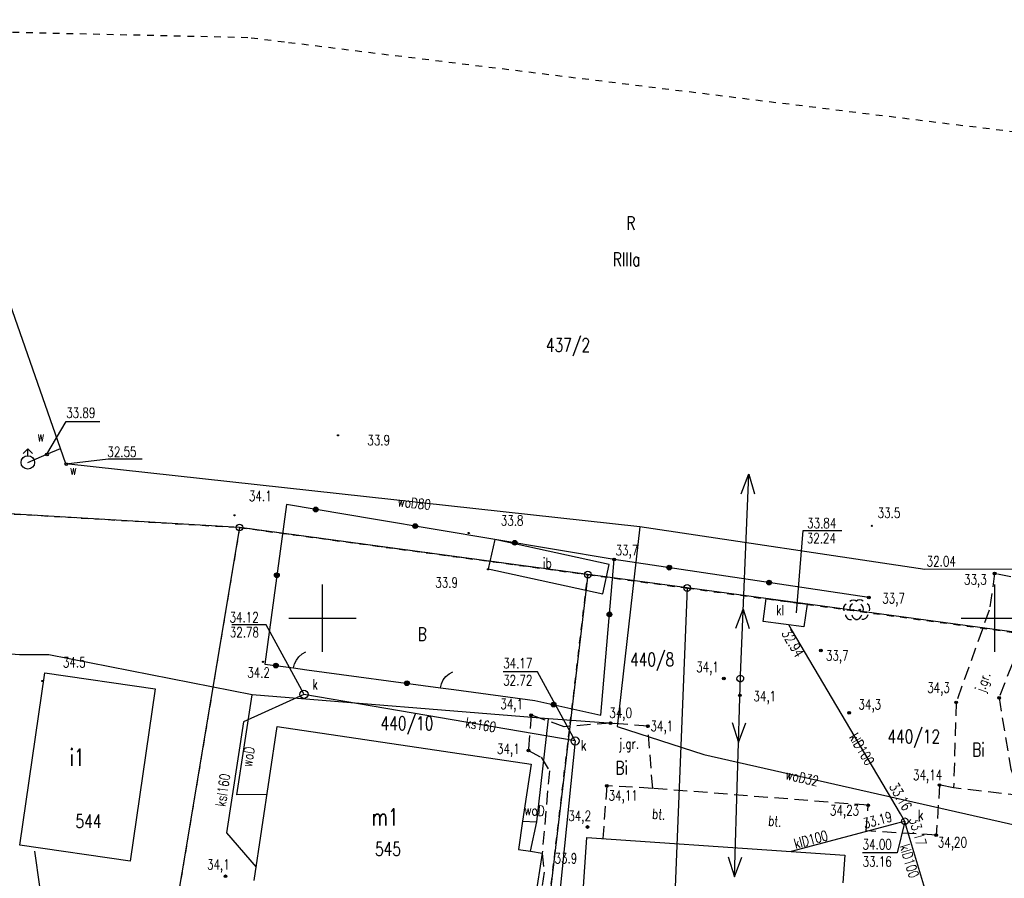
# Model space of a CAD drawing. Extents: x 6550385 to 6550663, y 5985693 to 5985865.
# Tile 14 of 19: x 6550527 to 6550601, y 5985781 to 5985844. Entities that reach past the tile are written whole.
import ezdxf
from ezdxf.enums import TextEntityAlignment as Align

# ---------------------------------------------------------------- set-up
doc = ezdxf.new("R2010")
doc.units = 0
doc.header["$MEASUREMENT"] = 0
for name, pattern in [('2', [1, 0.5, -0.5]), ('424', [1.5, 1, -0.5]), ('901', [0])]:
    doc.linetypes.add(name, pattern=pattern)
doc.layers.get('0').update_dxf_attribs({"linetype": 'CONTINUOUS'})
for name, color, linetype in [('202-PUNKT_GRANICZNY', 7, 'CONTINUOUS'), ('209-OZNACZENIE_KONTURU_KLA', 7, 'CONTINUOUS'), ('210-OZNACZENIE_KONTURU_UZY', 7, 'CONTINUOUS'), ('211-NUMER_DZIALKI_EWIDENCY', 7, 'CONTINUOUS'), ('218-KONTUR_UZYTKU_GRUNTOWE', 7, 'CONTINUOUS'), ('219-DZIALKA_EWIDENCYJNA', 7, 'CONTINUOUS'), ('312-BUDYNEK_EWIDENCYJNY', 7, 'CONTINUOUS'), ('312-OZNACZENIE_BUDYNKU_EWI', 7, 'CONTINUOUS'), ('DRZEWO_LISCIASTE', 7, 'CONTINUOUS'), ('FURTKA', 7, 'CONTINUOUS'), ('HYDRANT', 7, 'CONTINUOUS'), ('INNA_BUDOWLA', 7, 'CONTINUOUS'), ('INNA_BUDOWLA-ATR17', 7, 'CONTINUOUS'), ('JEZDNIA', 7, 'CONTINUOUS'), ('OBSZAR_UTWARDZONY', 7, 'CONTINUOUS'), ('OBSZAR_UTWARDZONY-ATR17', 7, 'CONTINUOUS'), ('OGRODZENIE_TRWALE', 7, 'CONTINUOUS'), ('OPISY', 7, 'CONTINUOUS'), ('OSADNIK__SZAMBO', 7, 'CONTINUOUS'), ('OSADNIK__SZAMBO-ATR17', 7, 'CONTINUOUS'), ('PIKIETA_NATURALNA', 7, 'CONTINUOUS'), ('PIKIETA_NATURALNA-ATR2', 7, 'CONTINUOUS'), ('PIKIETA_NATURALNA-ATR3', 7, 'CONTINUOUS'), ('PIKIETA_SZTUCZNA-ATR2', 7, 'CONTINUOUS'), ('PRZEWOD_ELEKTROENERGETYCZ0', 7, 'CONTINUOUS'), ('PRZEWOD_KANALIZACYJNY', 7, 'CONTINUOUS'), ('PRZEWOD_KANALIZACYJNY-ATR1', 7, 'CONTINUOUS'), ('PRZEWOD_WODOCIAGOWY', 7, 'CONTINUOUS'), ('PRZEWOD_WODOCIAGOWY-ATR1', 7, 'CONTINUOUS'), ('RZEDNA-ATR2', 7, 'CONTINUOUS'), ('RZEDNA-ATR3', 7, 'CONTINUOUS'), ('SLUP_PRZEWODOW_NAPOWIETRZN', 7, 'CONTINUOUS'), ('WLAZ_DO_KOMORY_LUB_KANALU_', 7, 'CONTINUOUS'), ('ZAKRES', 7, 'CONTINUOUS'), ('ZASUWA_LUB_ZAWOR', 7, 'CONTINUOUS'), ('ZASUWA_LUB_ZAWOR-ATR17', 7, 'CONTINUOUS')]:
    doc.layers.add(name, color=color, linetype=linetype)
doc.styles.add('STYL_ARIAL', font='simplex', dxfattribs={"width": 0.75, "oblique": 0.1})

# ---------------------------------------------------------------- blocks, each defined once
blk = doc.blocks.new('202')
at = {"color": 0}
blk.add_circle((0, 0), 0.25, dxfattribs=at)
blk = doc.blocks.new('US15')
at = {"color": 7}
blk.add_polyline3d([(0, 0.25, 0), (0.1352, 0.2103, 0), (0.2274, 0.1039, 0), (0.2475, -0.0356, 0), (0.1889, -0.1637, 0), (0.0704, -0.2399, 0), (-0.0704, -0.2399, 0), (-0.1889, -0.1637, 0), (-0.2475, -0.0356, 0), (-0.2274, 0.1039, 0), (-0.1352, 0.2103, 0), (0, 0.25, 0)], dxfattribs=at)
blk = doc.blocks.new('US22')
at = {"color": 7}
blk.add_polyline3d([(0, 0.25, 0), (0.1352, 0.2103, 0), (0.2274, 0.1039, 0), (0.2475, -0.0356, 0), (0.1889, -0.1637, 0), (0.0704, -0.2399, 0), (-0.0704, -0.2399, 0), (-0.1889, -0.1637, 0), (-0.2475, -0.0356, 0), (-0.2274, 0.1039, 0), (-0.1352, 0.2103, 0), (0, 0.25, 0)], dxfattribs=at)
blk = doc.blocks.new('OK04')
at = {"color": 7}
blk.add_polyline3d([(0, 0.001, 0), (0.0328, 0.3129, 0), (0.1297, 0.6111, 0), (0.2865, 0.8827, 0), (0.4963, 1.1157, 0), (0.75, 1.3, 0)], dxfattribs=at)
blk = doc.blocks.new('PW01')
at = {"color": 7}
blk.add_polyline3d([(0.045, 0, 0), (0.0318, -0.0318, 0), (0, -0.045, 0), (-0.0318, -0.0318, 0), (-0.045, 0, 0), (-0.0318, 0.0318, 0), (0, 0.045, 0), (0.0318, 0.0318, 0), (0.045, 0, 0)], dxfattribs=at)
blk = doc.blocks.new('513')
at = {"color": 0}
for p, q in [((-0.35, 0.65), (0, 1)), ((0, 0.5), (0, 1)), ((0, 1), (0.35, 0.65))]:
    blk.add_line(p, q, dxfattribs=at)
blk.add_circle((0, 0), 0.5, dxfattribs=at)
blk = doc.blocks.new('801')
at = {"color": 0}
for radius in [0.1, 0.09, 0.08, 0.07, 0.06, 0.05, 0.04, 0.03, 0.02, 0.01]:
    blk.add_circle((0, 0), radius, dxfattribs=at)
blk = doc.blocks.new('506')
at = {"color": 0}
blk.add_circle((0, 0), 0.3, dxfattribs=at)
blk = doc.blocks.new('922')
at = {"color": 0}
blk.add_circle((0, 0), 0.05, dxfattribs=at)
for centre, radius, start, end in [((0, 0.35), 0.4, 50.114, 129.886), ((-0.35, 0.1), 0.4, 119.84816, 203.51949), ((0.35, 0.1), 0.4, 336.88451, 60.15184), ((-0.2, -0.3), 0.4, 187.477, 278.47884), ((0.2, -0.275), 0.425, 262.64593, 349.62892)]:
    blk.add_arc(centre, radius, start, end, dxfattribs=at)

msp = doc.modelspace()

# ---------------------------------------------------------------- linework, layer by layer
at = {"layer": '218-KONTUR_UZYTKU_GRUNTOWE', "color": 3, "linetype": '2'}
for points in [[(6550519.1, 5985808.21, 0), (6550543.84, 5985806.73, 0)], [(6550543.84, 5985806.73, 0), (6550537.43, 5985768.29, 0)], [(6550543.84, 5985806.73, 0), (6550569.73, 5985803.23, 0)], [(6550569.73, 5985803.23, 0), (6550543.84, 5985806.73, 0)], [(6550564.78, 5985761.38, 0), (6550569.73, 5985803.23, 0)], [(6550569.73, 5985803.23, 0), (6550577.11, 5985802.23, 0)], [(6550577.11, 5985802.23, 0), (6550569.73, 5985803.23, 0)], [(6550577.11, 5985802.23, 0), (6550615.51, 5985797.02, 0)]]:
    msp.add_polyline3d(points, dxfattribs=at)
at = {"layer": '219-DZIALKA_EWIDENCYJNA', "color": 7}
for points in [[(6550543.84, 5985806.73, 0), (6550502.09, 5985809.21, 0)], [(6550543.84, 5985806.73, 0), (6550537.43, 5985768.29, 0)], [(6550569.73, 5985803.23, 0), (6550543.84, 5985806.73, 0)], [(6550569.73, 5985803.23, 0), (6550564.78, 5985761.38, 0)], [(6550577.12, 5985802.24, 0), (6550569.73, 5985803.23, 0)], [(6550577.12, 5985802.24, 0), (6550575.35, 5985758.37, 0)], [(6550615.53, 5985797.05, 0), (6550577.12, 5985802.24, 0)]]:
    msp.add_polyline3d(points, dxfattribs=at)
at = {"layer": '312-BUDYNEK_EWIDENCYJNY', "color": 7}
for points in [[(6550527.5, 5985783.13, 0), (6550529.36, 5985795.94, 0)], [(6550529.36, 5985795.94, 0), (6550537.57, 5985794.75, 0)], [(6550537.57, 5985794.75, 0), (6550535.71, 5985781.93, 0)], [(6550544.93, 5985780.486, 0), (6550546.63, 5985791.95, 0)], [(6550546.63, 5985791.95, 0), (6550565.51, 5985789.15, 0)], [(6550565.51, 5985789.15, 0), (6550564.881, 5985784.896, 0), (6550564.571, 5985782.799, 0), (6550565.479, 5985782.664, 0), (6550566.343, 5985782.535, 0), (6550565.827, 5985779.153, 0), (6550565.526, 5985777.181, 0), (6550564.3, 5985777.361, 0), (6550563.786, 5985777.437, 0)], [(6550568.584, 5985767.961, 0), (6550569.668, 5985783.684, 0)], [(6550569.668, 5985783.684, 0), (6550584.858, 5985782.646, 0), (6550588.843, 5985782.374, 0)], [(6550535.71, 5985781.93, 0), (6550527.5, 5985783.13, 0)], [(6550588.843, 5985782.374, 0), (6550588.703, 5985780.319, 0)]]:
    msp.add_polyline3d(points, dxfattribs=at)
at = {"layer": 'FURTKA', "color": 7}
for points in [[(6550547.86, 5985796.29, 0), (6550548.85, 5985796.16, 0)], [(6550558.78, 5985794.81, 0), (6550559.77, 5985794.68, 0)]]:
    msp.add_polyline3d(points, dxfattribs=at)
at = {"layer": 'INNA_BUDOWLA', "color": 7}
msp.add_polyline3d([(6550562.81, 5985805.85, 0), (6550562.33, 5985803.67, 0), (6550570.85, 5985801.79, 0), (6550571.33, 5985803.97, 0), (6550562.81, 5985805.85, 0)], dxfattribs=at)
at = {"layer": 'JEZDNIA', "color": 7, "linetype": '424'}
for points in [[(6550602.651, 5985802.773, 0), (6550599.979, 5985803.318, 0), (6550599.572, 5985800.587, 0), (6550597.112, 5985793.733, 0), (6550596.927, 5985787.383, 0)], [(6550602.651, 5985802.773, 0), (6550602.356, 5985799.379, 0), (6550600.304, 5985794.074, 0), (6550601.175, 5985788.779, 0), (6550601.97, 5985786.797, 0)], [(6550574.555, 5985787.343, 0), (6550574.195, 5985791.962, 0), (6550571.417, 5985792.193, 0), (6550567.98, 5985791.926, 0), (6550565.525, 5985792.777, 0), (6550565.313, 5985790.156, 0), (6550566.267, 5985789.656, 0), (6550566.874, 5985788.643, 0), (6550566.343, 5985782.535, 0), (6550566.493, 5985781.111, 0), (6550565.559, 5985775.302, 0), (6550565.588, 5985774.993, 0), (6550565.792, 5985774.461, 0), (6550566.13, 5985773.863, 0), (6550566.201, 5985773.469, 0), (6550564.508, 5985760.792, 0)]]:
    msp.add_polyline3d(points, dxfattribs=at)
at = {"layer": 'OBSZAR_UTWARDZONY', "color": 7, "linetype": '424'}
msp.add_polyline3d([(6550608.841, 5985763.038, 0), (6550610.588, 5985786.006, 0), (6550601.97, 5985786.797, 0), (6550596.927, 5985787.383, 0), (6550595.882, 5985787.59, 0), (6550595.639, 5985783.87, 0), (6550590.426, 5985784.175, 0), (6550590.584, 5985786.081, 0), (6550574.555, 5985787.343, 0), (6550571.147, 5985787.521, 0), (6550570.912, 5985784.505, 0), (6550570.842, 5985783.604, 0)], dxfattribs=at)
at = {"layer": 'OGRODZENIE_TRWALE', "color": 7, "linetype": '901'}
for points in [[(6550547.33, 5985808.43, 0), (6550545.71, 5985796.58, 0)], [(6550553.95, 5985807.33, 0), (6550547.33, 5985808.43, 0)], [(6550571.693, 5985804.358, 0), (6550553.95, 5985807.33, 0)], [(6550570.697, 5985792.793, 0), (6550571.693, 5985804.358, 0)], [(6550590.622, 5985801.529, 0), (6550571.693, 5985804.358, 0)], [(6550545.71, 5985796.58, 0), (6550547.86, 5985796.29, 0)], [(6550548.85, 5985796.16, 0), (6550558.78, 5985794.81, 0)], [(6550559.77, 5985794.68, 0), (6550565.8, 5985793.87, 0), (6550570.697, 5985792.793, 0)], [(6550538.57, 5985775.6, 0), (6550535.23, 5985776.18, 0), (6550529.36, 5985777.42, 0), (6550528.63, 5985782.67, 0)]]:
    msp.add_polyline3d(points, dxfattribs=at)
at = {"layer": 'OGRODZENIE_TRWALE', "color": 7}
for centre, radius in [((6550549.501, 5985808.069), 0.175), ((6550549.501, 5985808.069), 0.158), ((6550549.501, 5985808.069), 0.14), ((6550549.501, 5985808.069), 0.122), ((6550549.501, 5985808.069), 0.105), ((6550549.501, 5985808.069), 0.0875), ((6550549.501, 5985808.069), 0.07), ((6550549.501, 5985808.069), 0.0525), ((6550549.501, 5985808.069), 0.035), ((6550556.899, 5985806.836), 0.175), ((6550556.899, 5985806.836), 0.158), ((6550556.899, 5985806.836), 0.14), ((6550556.899, 5985806.836), 0.122), ((6550556.899, 5985806.836), 0.105), ((6550556.899, 5985806.836), 0.0875), ((6550556.899, 5985806.836), 0.07), ((6550556.899, 5985806.836), 0.0525), ((6550556.899, 5985806.836), 0.035), ((6550564.296, 5985805.597), 0.175), ((6550564.296, 5985805.597), 0.158), ((6550564.296, 5985805.597), 0.14), ((6550564.296, 5985805.597), 0.122), ((6550564.296, 5985805.597), 0.105), ((6550564.296, 5985805.597), 0.0875), ((6550564.296, 5985805.597), 0.07), ((6550564.296, 5985805.597), 0.0525), ((6550564.296, 5985805.597), 0.035), ((6550546.612, 5985803.18), 0.175), ((6550546.612, 5985803.18), 0.158), ((6550546.612, 5985803.18), 0.14), ((6550575.787, 5985803.746), 0.175), ((6550575.787, 5985803.746), 0.158), ((6550575.787, 5985803.746), 0.14), ((6550575.787, 5985803.746), 0.122), ((6550575.787, 5985803.746), 0.105), ((6550575.787, 5985803.746), 0.0875), ((6550575.787, 5985803.746), 0.07), ((6550575.787, 5985803.746), 0.0525), ((6550575.787, 5985803.746), 0.035), ((6550546.612, 5985803.18), 0.122), ((6550546.612, 5985803.18), 0.105), ((6550546.612, 5985803.18), 0.0875), ((6550546.612, 5985803.18), 0.07), ((6550546.612, 5985803.18), 0.0525), ((6550546.612, 5985803.18), 0.035), ((6550583.204, 5985802.638), 0.175), ((6550583.204, 5985802.638), 0.158), ((6550583.204, 5985802.638), 0.14), ((6550583.204, 5985802.638), 0.122), ((6550583.204, 5985802.638), 0.105), ((6550583.204, 5985802.638), 0.0875), ((6550583.204, 5985802.638), 0.07), ((6550583.204, 5985802.638), 0.0525), ((6550583.204, 5985802.638), 0.035), ((6550571.34, 5985800.265), 0.175), ((6550571.34, 5985800.265), 0.158), ((6550571.34, 5985800.265), 0.14), ((6550571.34, 5985800.265), 0.122), ((6550571.34, 5985800.265), 0.105), ((6550571.34, 5985800.265), 0.0875), ((6550571.34, 5985800.265), 0.07), ((6550571.34, 5985800.265), 0.0525), ((6550571.34, 5985800.265), 0.035), ((6550546.541, 5985796.468), 0.175), ((6550546.541, 5985796.468), 0.158), ((6550546.541, 5985796.468), 0.14), ((6550546.541, 5985796.468), 0.122), ((6550546.541, 5985796.468), 0.105), ((6550546.541, 5985796.468), 0.0875), ((6550546.541, 5985796.468), 0.07), ((6550546.541, 5985796.468), 0.0525), ((6550546.541, 5985796.468), 0.035), ((6550556.282, 5985795.15), 0.175), ((6550556.282, 5985795.15), 0.158), ((6550556.282, 5985795.15), 0.14), ((6550556.282, 5985795.15), 0.122), ((6550556.282, 5985795.15), 0.105), ((6550556.282, 5985795.15), 0.0875), ((6550556.282, 5985795.15), 0.07), ((6550556.282, 5985795.15), 0.0525), ((6550556.282, 5985795.15), 0.035), ((6550567.183, 5985793.566), 0.175), ((6550567.183, 5985793.566), 0.158), ((6550567.183, 5985793.566), 0.14), ((6550567.183, 5985793.566), 0.122), ((6550567.183, 5985793.566), 0.105), ((6550567.183, 5985793.566), 0.0875), ((6550567.183, 5985793.566), 0.07), ((6550567.183, 5985793.566), 0.0525), ((6550567.183, 5985793.566), 0.035)]:
    msp.add_circle(centre, radius, dxfattribs=at)
at = {"layer": 'OPISY', "color": 7}
for points in [[(6550550, 5985797.5, 0), (6550550, 5985802.5, 0)], [(6550600, 5985797.5, 0), (6550600, 5985802.5, 0)], [(6550547.5, 5985800, 0), (6550552.5, 5985800, 0)], [(6550597.5, 5985800, 0), (6550602.5, 5985800, 0)]]:
    msp.add_polyline3d(points, dxfattribs=at)
at = {"layer": 'OSADNIK__SZAMBO', "color": 34}
msp.add_polyline3d([(6550583, 5985801.45, 0), (6550586.03, 5985801.04, 0), (6550585.8, 5985799.34, 0), (6550582.77, 5985799.75, 0), (6550583, 5985801.45, 0)], dxfattribs=at)
at = {"layer": 'PRZEWOD_ELEKTROENERGETYCZ0', "color": 1}
for points in [[(6550580.636, 5985780.775, 0), (6550581.085, 5985795.718, 0), (6550581.694, 5985810.699, 0), (6550582.133, 5985809.224, 0)], [(6550581.139, 5985809.235, 0), (6550581.695, 5985810.71, 0)], [(6550580.725, 5985799.26, 0), (6550581.273, 5985800.662, 0), (6550581.728, 5985799.213, 0)], [(6550580.474, 5985792.229, 0), (6550580.929, 5985790.752, 0), (6550581.468, 5985792.201, 0)], [(6550580.166, 5985782.252, 0), (6550580.626, 5985780.755, 0), (6550581.171, 5985782.22, 0)]]:
    msp.add_polyline3d(points, dxfattribs=at)
at = {"layer": 'PRZEWOD_KANALIZACYJNY', "color": 34}
for points in [[(6550593.3, 5985784.89, 0), (6550592.97, 5985785.45, 0), (6550584.88, 5985799.14, 0), (6550584.67, 5985799.49, 0)], [(6550548.625, 5985794.323, 0), (6550544.123, 5985792.278, 0), (6550542.876, 5985784.026, 0), (6550545.079, 5985781.49, 0)], [(6550568.787, 5985790.864, 0), (6550548.625, 5985794.323, 0)], [(6550568.787, 5985790.864, 0), (6550565.75, 5985760.88, 0)], [(6550593.3, 5985784.89, 0), (6550592.68, 5985784.73, 0), (6550584.858, 5985782.646, 0)], [(6550594.797, 5985779.899, 0), (6550593.46, 5985784.35, 0), (6550593.3, 5985784.89, 0)]]:
    msp.add_polyline3d(points, dxfattribs=at)
at = {"layer": 'PRZEWOD_WODOCIAGOWY', "color": 5}
for points in [[(6550530.92, 5985811.46, 0), (6550530.52, 5985812.6, 0), (6550525.81, 5985826.04, 0), (6550523.56, 5985829.71, 0), (6550501.79, 5985831.8, 0), (6550496.59, 5985831.48, 0)], [(6550528.1, 5985811.57, 0), (6550529.52, 5985812.17, 0), (6550530.52, 5985812.6, 0)], [(6550573.59, 5985806.77, 0), (6550530.92, 5985811.46, 0)], [(6550625.88, 5985810.48, 0), (6550624.87, 5985808.99, 0), (6550622.9, 5985803.66, 0), (6550594.78, 5985803.62, 0), (6550573.59, 5985806.77, 0)], [(6550573.59, 5985806.77, 0), (6550571.94, 5985792.13, 0)], [(6550571.94, 5985792.13, 0), (6550566.8, 5985792.51, 0), (6550544.78, 5985794.3, 0), (6550529.67, 5985797.26, 0), (6550527.49, 5985797.27, 0), (6550517.56, 5985798.01, 0)], [(6550545.878, 5985786.879, 0), (6550543.65, 5985786.87, 0), (6550544.78, 5985794.3, 0)], [(6550565.93, 5985784.85, 0), (6550566.8, 5985792.51, 0)], [(6550571.94, 5985792.13, 0), (6550571.92, 5985791.93, 0), (6550578.36, 5985789.85, 0), (6550606.25, 5985783.53, 0), (6550607.46, 5985782.76, 0), (6550609.01, 5985777.32, 0)], [(6550564.881, 5985784.896, 0), (6550565.93, 5985784.85, 0)], [(6550565.479, 5985782.664, 0), (6550565.93, 5985784.85, 0)]]:
    msp.add_polyline3d(points, dxfattribs=at)
at = {"layer": 'RZEDNA-ATR2', "color": 7}
for points in [[(6550529.52, 5985812.17, 0), (6550530.95, 5985814.62, 0), (6550533.455, 5985814.62, 0)], [(6550530.92, 5985811.46, 0), (6550534.07, 5985811.84, 0), (6550536.607, 5985811.84, 0)], [(6550585.24, 5985800.4, 0), (6550585.746, 5985806.506, 0), (6550588.628, 5985806.514, 0)], [(6550548.621, 5985794.359, 0), (6550545.831, 5985799.505, 0), (6550543.273, 5985799.505, 0)], [(6550568.787, 5985790.864, 0), (6550565.997, 5985796.011, 0), (6550563.439, 5985796.011, 0)], [(6550593.3, 5985784.89, 0), (6550592.72, 5985782.54, 0), (6550590.162, 5985782.54, 0)]]:
    msp.add_polyline3d(points, dxfattribs=at)
at = {"layer": 'ZAKRES', "color": 5, "linetype": '2'}
msp.add_polyline3d([(6550616.459, 5985834.277, 0), (6550547.175, 5985842.806, 0), (6550544.46, 5985843.14, 0), (6550521.759, 5985843.639, 0), (6550518.23, 5985843.717, 0), (6550503.214, 5985844.048, 0), (6550501.622, 5985844.083, 0), (6550501.624, 5985844.083, 0), (6550490.885, 5985844.319, 0), (6550490.88, 5985844.319, 0), (6550483.708, 5985844.477, 0)], dxfattribs=at)
at = {"layer": 'ZASUWA_LUB_ZAWOR', "color": 5}
for points in [[(6550529.452, 5985812.087, 0), (6550529.426, 5985812.159, 0), (6550529.458, 5985812.229, 0), (6550529.53, 5985812.255, 0), (6550529.599, 5985812.222, 0), (6550529.626, 5985812.15, 0), (6550529.593, 5985812.081, 0), (6550529.521, 5985812.055, 0), (6550529.452, 5985812.087, 0)], [(6550530.872, 5985811.382, 0), (6550530.846, 5985811.454, 0), (6550530.879, 5985811.523, 0), (6550530.951, 5985811.549, 0), (6550531.02, 5985811.517, 0), (6550531.046, 5985811.445, 0), (6550531.014, 5985811.376, 0), (6550530.942, 5985811.35, 0), (6550530.872, 5985811.382, 0)]]:
    msp.add_polyline3d(points, dxfattribs=at)

# ---------------------------------------------------------------- block references
at = {"layer": '202-PUNKT_GRANICZNY', "color": 7}
for p in [(6550543.84, 5985806.73), (6550569.73, 5985803.23), (6550577.12, 5985802.24)]:
    msp.add_blockref('202', p, dxfattribs=at)
at = {"layer": 'DRZEWO_LISCIASTE', "color": 3}
for p in [(6550589.48, 5985800.586), (6550589.952, 5985800.604)]:
    msp.add_blockref('922', p, dxfattribs=at)
at = {"layer": 'FURTKA', "color": 7, "rotation": 352.51801}
for p in [(6550547.86, 5985796.29), (6550558.78, 5985794.81)]:
    msp.add_blockref('OK04', p, dxfattribs=at)
at = {"layer": 'HYDRANT', "color": 5}
msp.add_blockref('513', (6550528.1, 5985811.57), dxfattribs=at)
at = {"layer": 'JEZDNIA', "color": 7}
for name, p in [('801', (6550599.979, 5985803.318, 33.253)), ('506', (6550548.631, 5985794.33, 34.174)), ('801', (6550597.112, 5985793.733, 34.309)), ('801', (6550600.304, 5985794.074, 34.092)), ('506', (6550568.787, 5985790.864, 34.174)), ('801', (6550569.707, 5985784.469, 34.186))]:
    msp.add_blockref(name, p, dxfattribs=at)
at = {"layer": 'OBSZAR_UTWARDZONY', "color": 7}
for p in [(6550571.147, 5985787.521, 34.108), (6550595.882, 5985787.59, 34.145), (6550590.584, 5985786.081, 34.233), (6550595.639, 5985783.87, 34.196)]:
    msp.add_blockref('801', p, dxfattribs=at)
at = {"layer": 'PIKIETA_NATURALNA', "color": 7}
for p in [(6550551.16, 5985813.58), (6550543.46, 5985807.64), (6550560.88, 5985806.32), (6550590.85, 5985806.85), (6550562.31, 5985803.62), (6550545.58, 5985796.75), (6550529.18, 5985795.32)]:
    msp.add_blockref('PW01', p, dxfattribs=at)
at = {"layer": 'PIKIETA_NATURALNA-ATR2', "color": 7}
for p in [(6550590.622, 5985801.529, 33.695), (6550587.065, 5985797.593, 33.681), (6550589.168, 5985792.952, 34.256)]:
    msp.add_blockref('801', p, dxfattribs=at)
at = {"layer": 'PIKIETA_NATURALNA-ATR3', "color": 7}
msp.add_blockref('801', (6550542.795, 5985780.803, 34.075), dxfattribs=at)
at = {"layer": 'PIKIETA_SZTUCZNA-ATR2', "color": 7}
for p in [(6550571.693, 5985804.358, 33.733), (6550579.843, 5985795.511, 34.099), (6550581.044, 5985794.257, 34.108), (6550565.525, 5985792.777, 34.061), (6550571.417, 5985792.193, 33.997), (6550574.195, 5985791.962, 34.1), (6550565.313, 5985790.156, 34.12)]:
    msp.add_blockref('801', p, dxfattribs=at)
at = {"layer": 'SLUP_PRZEWODOW_NAPOWIETRZN', "color": 7}
msp.add_blockref('US15', (6550581.068, 5985795.498), dxfattribs=at)
at = {"layer": 'WLAZ_DO_KOMORY_LUB_KANALU_', "color": 7}
msp.add_blockref('US22', (6550593.3, 5985784.89), dxfattribs=at)

# ---------------------------------------------------------------- texts
at = {"layer": '209-OZNACZENIE_KONTURU_KLA', "color": 3, "style": 'STYL_ARIAL', "width": 0.75}
msp.add_text('RIIIa', height=1, dxfattribs=at).set_placement((6550571.582, 5985826.16))
at = {"layer": '210-OZNACZENIE_KONTURU_UZY', "color": 3, "style": 'STYL_ARIAL', "width": 0.75}
for s, p in [('R', (6550572.592, 5985828.854)), ('B', (6550557.078, 5985798.305)), ('Bi', (6550598.306, 5985789.72)), ('Bi', (6550571.782, 5985788.363))]:
    msp.add_text(s, height=1, dxfattribs=at).set_placement(p)
at = {"layer": '211-NUMER_DZIALKI_EWIDENCY', "color": 7, "style": 'STYL_ARIAL', "width": 0.75}
for s, p in [('437/2', (6550566.621, 5985819.794)), ('440/8', (6550572.873, 5985796.418)), ('440/10', (6550554.327, 5985791.671)), ('440/12', (6550592.004, 5985790.694))]:
    msp.add_text(s, height=1, dxfattribs=at).set_placement(p)
at = {"layer": '312-OZNACZENIE_BUDYNKU_EWI', "color": 7, "style": 'STYL_ARIAL', "width": 0.75}
msp.add_text('i1', height=1.25, dxfattribs=at).set_placement((6550531.77, 5985789.026), align=Align.CENTER)
for s, height, p in [('m1', 1.25, (6550553.661, 5985784.59)), ('544', 1, (6550531.64, 5985784.4)), ('545', 1, (6550553.91, 5985782.33))]:
    msp.add_text(s, height=height, dxfattribs=at).set_placement(p)
at = {"layer": 'INNA_BUDOWLA-ATR17', "color": 7, "style": 'STYL_ARIAL', "width": 0.75}
msp.add_text('ib', height=0.75, dxfattribs=at).set_placement((6550566.4, 5985803.716))
at = {"layer": 'JEZDNIA', "color": 7, "style": 'STYL_ARIAL', "width": 0.75}
for s, p in [('33,3', (6550597.7, 5985802.493)), ('k', (6550549.256, 5985794.7)), ('34,3', (6550594.962, 5985794.448)), ('k', (6550569.218, 5985790.164)), ('j.gr.', (6550572.046, 5985790.291)), ('34,2', (6550568.281, 5985784.921))]:
    msp.add_text(s, height=0.75, dxfattribs=at).set_placement(p)
msp.add_text('j.gr.', height=0.75, rotation=70.7693, dxfattribs=at).set_placement((6550599.197, 5985794.417))
at = {"layer": 'OBSZAR_UTWARDZONY', "color": 7, "style": 'STYL_ARIAL', "width": 0.75}
for s, p in [('34,14', (6550593.91, 5985787.961)), ('34,11', (6550571.274, 5985786.442)), ('34,23', (6550587.736, 5985785.333)), ('34,20', (6550595.752, 5985782.951))]:
    msp.add_text(s, height=0.75, dxfattribs=at).set_placement(p)
at = {"layer": 'OBSZAR_UTWARDZONY-ATR17', "color": 7, "style": 'STYL_ARIAL', "width": 0.75}
for p in [(6550574.488, 5985785.088), (6550583.125, 5985784.57)]:
    msp.add_text('bt.', height=0.75, rotation=355.034, dxfattribs=at).set_placement(p)
at = {"layer": 'OSADNIK__SZAMBO-ATR17', "color": 34, "style": 'STYL_ARIAL', "width": 0.75}
msp.add_text('kl', height=0.75, dxfattribs=at).set_placement((6550583.73, 5985800.216))
at = {"layer": 'PIKIETA_NATURALNA-ATR2', "color": 7, "style": 'STYL_ARIAL', "width": 0.75}
for s, p in [('33.9', (6550553.34, 5985812.846)), ('34.1', (6550544.54, 5985808.696)), ('33.5', (6550591.28, 5985807.446)), ('33.8', (6550563.26, 5985806.876)), ('33.9', (6550558.39, 5985802.266)), ('33,7', (6550591.622, 5985801.092)), ('33,7', (6550587.435, 5985796.84)), ('34.5', (6550530.71, 5985796.336)), ('34.2', (6550544.41, 5985795.576)), ('34,3', (6550589.853, 5985793.207)), ('33.9', (6550567.26, 5985781.766))]:
    msp.add_text(s, height=0.75, dxfattribs=at).set_placement(p)
at = {"layer": 'PIKIETA_SZTUCZNA-ATR2', "color": 7, "style": 'STYL_ARIAL', "width": 0.75}
for s, p in [('33,7', (6550571.798, 5985804.663)), ('34,1', (6550577.786, 5985795.989)), ('34,1', (6550582.044, 5985793.82)), ('34,1', (6550563.231, 5985793.234)), ('34,0', (6550571.333, 5985792.579)), ('34,1', (6550574.39, 5985791.599)), ('34,1', (6550562.98, 5985789.91))]:
    msp.add_text(s, height=0.75, dxfattribs=at).set_placement(p)
at = {"layer": 'PRZEWOD_KANALIZACYJNY', "color": 34, "style": 'STYL_ARIAL', "width": 0.75}
for s, rotation, p in [('ks160', 350.5377, (6550560.601, 5985791.874)), ('ksI160', 81.8019, (6550542.791, 5985785.939))]:
    msp.add_text(s, height=0.75, rotation=rotation, dxfattribs=at).set_placement(p)
at = {"layer": 'PRZEWOD_KANALIZACYJNY', "color": 7, "style": 'STYL_ARIAL', "width": 0.75}
msp.add_text('34,1', height=0.75, dxfattribs=at).set_placement((6550541.424, 5985781.31))
at = {"layer": 'PRZEWOD_KANALIZACYJNY-ATR1', "color": 34, "style": 'STYL_ARIAL', "width": 0.75}
for rotation, p in [(300.581, (6550589.137, 5985791.161)), (14.919, (6550585.174, 5985782.85)), (286.722, (6550592.915, 5985783.058))]:
    msp.add_text('klD100', height=0.75, rotation=rotation, dxfattribs=at).set_placement(p)
at = {"layer": 'PRZEWOD_WODOCIAGOWY-ATR1', "color": 5, "style": 'STYL_ARIAL', "width": 0.75}
for s, rotation, p in [('woD80', 353.727, (6550555.572, 5985808.305)), ('woD', 81.353, (6550544.743, 5985788.895)), ('woD32', 347.231, (6550584.383, 5985788.033)), ('woD', 357.488, (6550565.013, 5985785.355))]:
    msp.add_text(s, height=0.75, rotation=rotation, dxfattribs=at).set_placement(p)
at = {"layer": 'RZEDNA-ATR2', "color": 5, "style": 'STYL_ARIAL', "width": 0.75}
for s, p in [('33.89', (6550530.95, 5985814.884)), ('32.55', (6550534.011, 5985811.985))]:
    msp.add_text(s, height=0.75, dxfattribs=at).set_placement(p)
at = {"layer": 'RZEDNA-ATR2', "color": 34, "style": 'STYL_ARIAL', "width": 0.75}
for s, p in [('33.84', (6550586.034, 5985806.683)), ('34.12', (6550543.095, 5985799.681)), ('34.17', (6550563.439, 5985796.275)), ('34.00', (6550590.162, 5985782.804))]:
    msp.add_text(s, height=0.75, dxfattribs=at).set_placement(p)
at = {"layer": 'RZEDNA-ATR2', "color": 5, "style": 'STYL_ARIAL', "width": 0.75}
msp.add_text('32.04', height=0.75, rotation=0.081, dxfattribs=at).set_placement((6550594.924, 5985803.841))
at = {"layer": 'RZEDNA-ATR2', "color": 34, "style": 'STYL_ARIAL', "width": 0.75}
for s, rotation, p in [('32.94', 300.587, (6550584.104, 5985798.872)), ('33.16', 300.587, (6550592.108, 5985787.48)), ('33.19', 14.867, (6550590.323, 5985784.35)), ('33.17', 286.666, (6550593.595, 5985785.061))]:
    msp.add_text(s, height=0.75, rotation=rotation, dxfattribs=at).set_placement(p)
at = {"layer": 'RZEDNA-ATR3', "color": 34, "style": 'STYL_ARIAL', "width": 0.75}
for s, p in [('32.24', (6550586.009, 5985805.559)), ('32.78', (6550543.112, 5985798.571)), ('32.72', (6550563.439, 5985794.999)), ('33.16', (6550590.162, 5985781.528))]:
    msp.add_text(s, height=0.75, dxfattribs=at).set_placement(p)
at = {"layer": 'WLAZ_DO_KOMORY_LUB_KANALU_', "color": 7, "style": 'STYL_ARIAL', "width": 0.75}
msp.add_text('k', height=0.75, dxfattribs=at).set_placement((6550594.281, 5985784.993))
at = {"layer": 'ZASUWA_LUB_ZAWOR-ATR17', "color": 5, "style": 'STYL_ARIAL', "width": 0.75}
for p in [(6550528.81, 5985813.136), (6550531.22, 5985810.646)]:
    msp.add_text('w', height=0.75, dxfattribs=at).set_placement(p)

doc.saveas('drawing.dxf')
